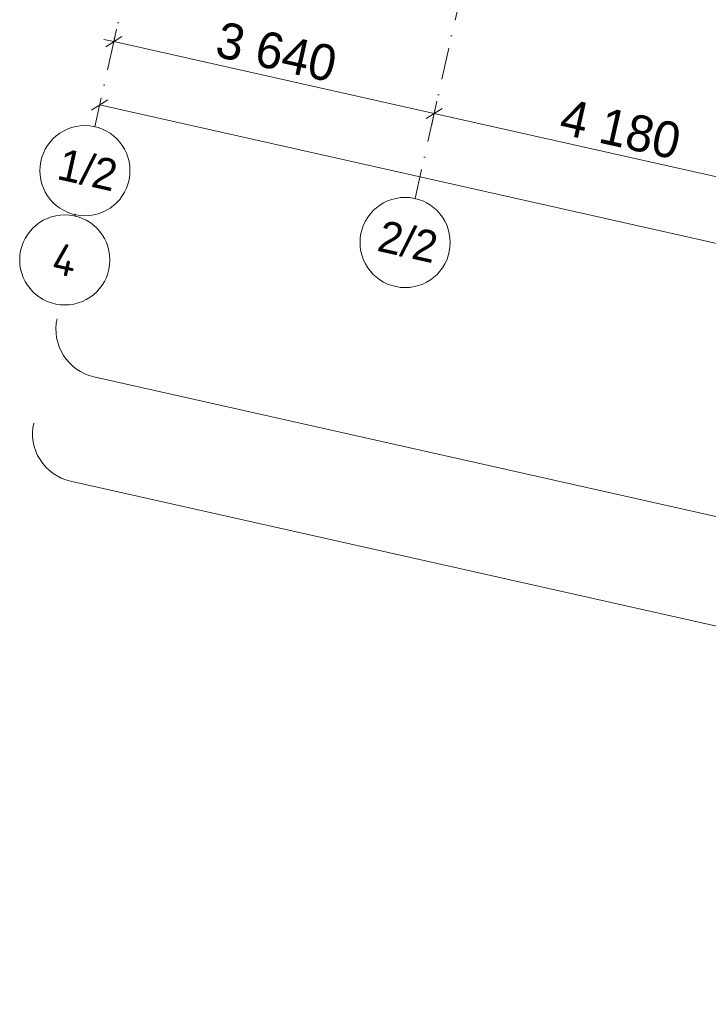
# Model space of a CAD drawing. Header units: millimetres. Extents: x -7218036 to -6972305, y 6116614 to 6334349.
# Tile 2 of 184: x -7188145 to -7180509, y 6120550 to 6131473. Entities that reach past the tile are written whole.
import ezdxf
from ezdxf.enums import TextEntityAlignment as Align

# ---------------------------------------------------------------- set-up
doc = ezdxf.new("R2010")
doc.units = ezdxf.units.MM
doc.header["$MEASUREMENT"] = 0
doc.linetypes.add('Штрихпунктирная', pattern=[670.277762, 352.777767, -176.388884, 0, -141.111112])
for name, color, linetype, lineweight in [('0_Ном._пера__120', 7, 'Continuous', 0), ('АР-Чертеж-Оси габаритные.АР_Ном._пера__120', 7, 'Continuous', 0), ('АР-Чертеж-Оси_Осевые размеры.АР_Ном._пера__1', 7, 'Continuous', 0), ('АР-Чертеж-Оси_Осевые размеры.АР_Ном._пера__120', 7, 'Continuous', 0)]:
    doc.layers.add(name, color=color, linetype=linetype, lineweight=lineweight)
doc.layers.add('АР-Чертеж-Оси габаритные.АР', color=7, linetype='Continuous')
doc.layers.add('АР-Чертеж-Оси_Осевые размеры.АР', color=7, linetype='Continuous')
doc.styles.add('РЎР“Р•РќР•Р\xa0Р\x98Р\xa0_РЎРўР\x98Р›Р¬_3', font='GOTHIC.TTF')
doc.styles.add('РЎР“Р•РќР•Р\xa0Р\x98Р\xa0_РЎРўР\x98Р›Р¬_7', font='isocpeur.ttf')
doc.dimstyles.new('СГЕНЕРИР_СТИЛЬ__4', dxfattribs={"dimtxt": 400, "dimasz": 142.5, "dimexe": 0.18, "dimexo": 0.0625, "dimgap": 0, "dimtad": 1, "dimdec": 0, "dimzin": 0, "dimdsep": 46, "dimtxsty": 'РЎР“Р•РќР•Р\xa0Р\x98Р\xa0_РЎРўР\x98Р›Р¬_3', "dimblk": 'ARROWHEAD_6', "dimblk1": 'ARROWHEAD_6', "dimblk2": 'ARROWHEAD_6', "dimcen": 0.09, "dimse1": 1, "dimse2": 1, "dimclrd": 7, "dimclre": 7, "dimclrt": 7, "dimazin": 0, "dimtfac": 1, "dimtdec": 4, "dimtmove": 0, "dimatfit": 3, "dimfxl": 1, "dimtolj": 1, "dimtzin": 0, "dimarcsym": 0})
doc.dimstyles.new('СГЕНЕРИР_СТИЛЬ__5', dxfattribs={"dimtxt": 400, "dimasz": 142.5, "dimexe": 0.18, "dimexo": 0.0625, "dimgap": 0, "dimtad": 1, "dimdec": 0, "dimzin": 0, "dimdsep": 46, "dimtxsty": 'РЎР“Р•РќР•Р\xa0Р\x98Р\xa0_РЎРўР\x98Р›Р¬_3', "dimblk": 'ARROWHEAD_6', "dimblk1": 'ARROWHEAD_6', "dimblk2": 'ARROWHEAD_6', "dimcen": 0.09, "dimse1": 1, "dimse2": 1, "dimclrd": 7, "dimclre": 7, "dimclrt": 7, "dimazin": 0, "dimtfac": 1, "dimtdec": 4, "dimtmove": 2, "dimatfit": 3, "dimfxl": 1, "dimtolj": 1, "dimtzin": 0, "dimarcsym": 0})

# ---------------------------------------------------------------- blocks, each defined once
blk = doc.blocks.new('Стандартный Маркер Сетки[147]_7', base_point=(-7182312, 6152552))
at = {"layer": 'АР-Чертеж-Оси_Осевые размеры.АР_Ном._пера__120', "color": 7, "linetype": 'Штрихпунктирная', "lineweight": 0}
for p, q in [((-7182531, 6151576), (-7187094, 6131262)), ((-7187094, 6131262), (-7187313, 6130286))]:
    blk.add_line(p, q, dxfattribs=at)
at = {"layer": 'АР-Чертеж-Оси_Осевые размеры.АР_Ном._пера__120', "color": 7, "linetype": 'Continuous', "lineweight": 0}
blk.add_circle((-7187422, 6129798), 500, dxfattribs=at)
at = {"layer": 'АР-Чертеж-Оси_Осевые размеры.АР_Ном._пера__120', "color": 7, "linetype": 'Штрихпунктирная', "lineweight": 0}
blk.add_point((-7187094, 6131262), dxfattribs=at)
blk.add_point((-7187094, 6131262), dxfattribs=at)
at = {"layer": 'АР-Чертеж-Оси_Осевые размеры.АР_Ном._пера__120', "color": 7, "lineweight": 0, "style": 'РЎР“Р•РќР•Р\xa0Р\x98Р\xa0_РЎРўР\x98Р›Р¬_3'}
blk.add_attdef('AC_MarkerText_1', text='', height=350, rotation=347.3417, dxfattribs=at).set_placement((-7187353, 6129979), align=Align.TOP_CENTER)
blk = doc.blocks.new('Стандартный Маркер Сетки[152]_7', base_point=(-7187530, 6129321))
at = {"layer": 'АР-Чертеж-Оси габаритные.АР_Ном._пера__120', "color": 7, "linetype": 'Штрихпунктирная', "lineweight": 0}
for q in [(-7187535, 6129296), (-7187530, 6129321), (-7187533, 6129308)]:
    blk.add_line((-7187533, 6129308), q, dxfattribs=at)
at = {"layer": 'АР-Чертеж-Оси габаритные.АР_Ном._пера__120', "color": 7, "linetype": 'Continuous', "lineweight": 0}
blk.add_circle((-7187645, 6128808), 500, dxfattribs=at)
at = {"layer": 'АР-Чертеж-Оси габаритные.АР_Ном._пера__120', "color": 7, "linetype": 'Штрихпунктирная', "lineweight": 0}
blk.add_point((-7187533, 6129308), dxfattribs=at)
blk.add_point((-7187533, 6129308), dxfattribs=at)
at = {"layer": 'АР-Чертеж-Оси габаритные.АР_Ном._пера__120', "color": 7, "lineweight": 0, "style": 'РЎР“Р•РќР•Р\xa0Р\x98Р\xa0_РЎРўР\x98Р›Р¬_7'}
blk.add_attdef('AC_MarkerText_1', text='', height=350, rotation=347.3417, dxfattribs=at).set_placement((-7187607, 6128979), align=Align.TOP_CENTER)
blk = doc.blocks.new('Стандартный Маркер Сетки[155]_7', base_point=(-7178761, 6151754))
at = {"layer": 'АР-Чертеж-Оси_Осевые размеры.АР_Ном._пера__120', "color": 7, "linetype": 'Штрихпунктирная', "lineweight": 0}
for p, q in [((-7178980, 6150779), (-7183542, 6130464)), ((-7183542, 6130464), (-7183761, 6129489))]:
    blk.add_line(p, q, dxfattribs=at)
at = {"layer": 'АР-Чертеж-Оси_Осевые размеры.АР_Ном._пера__120', "color": 7, "linetype": 'Continuous', "lineweight": 0}
blk.add_circle((-7183871, 6129001), 500, dxfattribs=at)
at = {"layer": 'АР-Чертеж-Оси_Осевые размеры.АР_Ном._пера__120', "color": 7, "linetype": 'Штрихпунктирная', "lineweight": 0}
blk.add_point((-7183542, 6130464), dxfattribs=at)
blk.add_point((-7183542, 6130464), dxfattribs=at)
at = {"layer": 'АР-Чертеж-Оси_Осевые размеры.АР_Ном._пера__120', "color": 7, "lineweight": 0, "style": 'РЎР“Р•РќР•Р\xa0Р\x98Р\xa0_РЎРўР\x98Р›Р¬_3'}
blk.add_attdef('AC_MarkerText_1', text='', height=350, rotation=347.3417, dxfattribs=at).set_placement((-7183801, 6129182), align=Align.TOP_CENTER)
blk = doc.blocks.new('Стандартный Маркер Сетки[172]_7', base_point=(-7182312, 6152552))
at = {"layer": 'АР-Чертеж-Оси_Осевые размеры.АР_Ном._пера__120', "color": 7, "linetype": 'Штрихпунктирная', "lineweight": 0}
for p, q in [((-7182531, 6151576), (-7187094, 6131262)), ((-7187094, 6131262), (-7187313, 6130286))]:
    blk.add_line(p, q, dxfattribs=at)
at = {"layer": 'АР-Чертеж-Оси_Осевые размеры.АР_Ном._пера__120', "color": 7, "linetype": 'Continuous', "lineweight": 0}
blk.add_circle((-7187422, 6129798), 500, dxfattribs=at)
at = {"layer": 'АР-Чертеж-Оси_Осевые размеры.АР_Ном._пера__120', "color": 7, "linetype": 'Штрихпунктирная', "lineweight": 0}
blk.add_point((-7187094, 6131262), dxfattribs=at)
blk.add_point((-7187094, 6131262), dxfattribs=at)
at = {"layer": 'АР-Чертеж-Оси_Осевые размеры.АР_Ном._пера__120', "color": 7, "lineweight": 0, "style": 'РЎР“Р•РќР•Р\xa0Р\x98Р\xa0_РЎРўР\x98Р›Р¬_3'}
blk.add_attdef('AC_MarkerText_1', text='', height=350, rotation=347.3417, dxfattribs=at).set_placement((-7187353, 6129979), align=Align.TOP_CENTER)
blk = doc.blocks.new('Стандартный Маркер Сетки[173]_7', base_point=(-7182312, 6152552))
at = {"layer": 'АР-Чертеж-Оси_Осевые размеры.АР_Ном._пера__120', "color": 7, "linetype": 'Штрихпунктирная', "lineweight": 0}
for p, q in [((-7182531, 6151576), (-7187094, 6131262)), ((-7187094, 6131262), (-7187313, 6130286))]:
    blk.add_line(p, q, dxfattribs=at)
at = {"layer": 'АР-Чертеж-Оси_Осевые размеры.АР_Ном._пера__120', "color": 7, "linetype": 'Continuous', "lineweight": 0}
blk.add_circle((-7187422, 6129798), 500, dxfattribs=at)
at = {"layer": 'АР-Чертеж-Оси_Осевые размеры.АР_Ном._пера__120', "color": 7, "linetype": 'Штрихпунктирная', "lineweight": 0}
blk.add_point((-7187094, 6131262), dxfattribs=at)
blk.add_point((-7187094, 6131262), dxfattribs=at)
at = {"layer": 'АР-Чертеж-Оси_Осевые размеры.АР_Ном._пера__120', "color": 7, "lineweight": 0, "style": 'РЎР“Р•РќР•Р\xa0Р\x98Р\xa0_РЎРўР\x98Р›Р¬_3'}
blk.add_attdef('AC_MarkerText_1', text='', height=350, rotation=347.3417, dxfattribs=at).set_placement((-7187353, 6129979), align=Align.TOP_CENTER)
blk = doc.blocks.new('Стандартный Маркер Сетки[174]_7', base_point=(-7182312, 6152552))
at = {"layer": 'АР-Чертеж-Оси_Осевые размеры.АР_Ном._пера__120', "color": 7, "linetype": 'Штрихпунктирная', "lineweight": 0}
for p, q in [((-7182531, 6151576), (-7187094, 6131262)), ((-7187094, 6131262), (-7187313, 6130286))]:
    blk.add_line(p, q, dxfattribs=at)
at = {"layer": 'АР-Чертеж-Оси_Осевые размеры.АР_Ном._пера__120', "color": 7, "linetype": 'Continuous', "lineweight": 0}
blk.add_circle((-7187422, 6129798), 500, dxfattribs=at)
at = {"layer": 'АР-Чертеж-Оси_Осевые размеры.АР_Ном._пера__120', "color": 7, "linetype": 'Штрихпунктирная', "lineweight": 0}
blk.add_point((-7187094, 6131262), dxfattribs=at)
blk.add_point((-7187094, 6131262), dxfattribs=at)
at = {"layer": 'АР-Чертеж-Оси_Осевые размеры.АР_Ном._пера__120', "color": 7, "lineweight": 0, "style": 'РЎР“Р•РќР•Р\xa0Р\x98Р\xa0_РЎРўР\x98Р›Р¬_3'}
blk.add_attdef('AC_MarkerText_1', text='', height=350, rotation=347.3417, dxfattribs=at).set_placement((-7187353, 6129979), align=Align.TOP_CENTER)
blk = doc.blocks.new('Стандартный Маркер Сетки[179]_7', base_point=(-7182312, 6152552))
at = {"layer": 'АР-Чертеж-Оси_Осевые размеры.АР_Ном._пера__120', "color": 7, "linetype": 'Штрихпунктирная', "lineweight": 0}
for p, q in [((-7182531, 6151576), (-7187094, 6131262)), ((-7187094, 6131262), (-7187313, 6130286))]:
    blk.add_line(p, q, dxfattribs=at)
at = {"layer": 'АР-Чертеж-Оси_Осевые размеры.АР_Ном._пера__120', "color": 7, "linetype": 'Continuous', "lineweight": 0}
blk.add_circle((-7187422, 6129798), 500, dxfattribs=at)
at = {"layer": 'АР-Чертеж-Оси_Осевые размеры.АР_Ном._пера__120', "color": 7, "linetype": 'Штрихпунктирная', "lineweight": 0}
blk.add_point((-7187094, 6131262), dxfattribs=at)
blk.add_point((-7187094, 6131262), dxfattribs=at)
at = {"layer": 'АР-Чертеж-Оси_Осевые размеры.АР_Ном._пера__120', "color": 7, "lineweight": 0, "style": 'РЎР“Р•РќР•Р\xa0Р\x98Р\xa0_РЎРўР\x98Р›Р¬_3'}
blk.add_attdef('AC_MarkerText_1', text='', height=350, rotation=347.3417, dxfattribs=at).set_placement((-7187353, 6129979), align=Align.TOP_CENTER)
blk = doc.blocks.new('Стандартный Маркер Сетки[184]_7', base_point=(-7187530, 6129321))
at = {"layer": 'АР-Чертеж-Оси габаритные.АР_Ном._пера__120', "color": 7, "linetype": 'Штрихпунктирная', "lineweight": 0}
for q in [(-7187535, 6129296), (-7187530, 6129321), (-7187533, 6129308)]:
    blk.add_line((-7187533, 6129308), q, dxfattribs=at)
at = {"layer": 'АР-Чертеж-Оси габаритные.АР_Ном._пера__120', "color": 7, "linetype": 'Continuous', "lineweight": 0}
blk.add_circle((-7187645, 6128808), 500, dxfattribs=at)
at = {"layer": 'АР-Чертеж-Оси габаритные.АР_Ном._пера__120', "color": 7, "linetype": 'Штрихпунктирная', "lineweight": 0}
blk.add_point((-7187533, 6129308), dxfattribs=at)
blk.add_point((-7187533, 6129308), dxfattribs=at)
at = {"layer": 'АР-Чертеж-Оси габаритные.АР_Ном._пера__120', "color": 7, "lineweight": 0, "style": 'РЎР“Р•РќР•Р\xa0Р\x98Р\xa0_РЎРўР\x98Р›Р¬_7'}
blk.add_attdef('AC_MarkerText_1', text='', height=350, rotation=347.3417, dxfattribs=at).set_placement((-7187607, 6128979), align=Align.TOP_CENTER)
blk = doc.blocks.new('Стандартный Маркер Сетки[187]_7', base_point=(-7178761, 6151754))
at = {"layer": 'АР-Чертеж-Оси_Осевые размеры.АР_Ном._пера__120', "color": 7, "linetype": 'Штрихпунктирная', "lineweight": 0}
for p, q in [((-7178980, 6150779), (-7183542, 6130464)), ((-7183542, 6130464), (-7183761, 6129489))]:
    blk.add_line(p, q, dxfattribs=at)
at = {"layer": 'АР-Чертеж-Оси_Осевые размеры.АР_Ном._пера__120', "color": 7, "linetype": 'Continuous', "lineweight": 0}
blk.add_circle((-7183871, 6129001), 500, dxfattribs=at)
at = {"layer": 'АР-Чертеж-Оси_Осевые размеры.АР_Ном._пера__120', "color": 7, "linetype": 'Штрихпунктирная', "lineweight": 0}
blk.add_point((-7183542, 6130464), dxfattribs=at)
blk.add_point((-7183542, 6130464), dxfattribs=at)
at = {"layer": 'АР-Чертеж-Оси_Осевые размеры.АР_Ном._пера__120', "color": 7, "lineweight": 0, "style": 'РЎР“Р•РќР•Р\xa0Р\x98Р\xa0_РЎРўР\x98Р›Р¬_3'}
blk.add_attdef('AC_MarkerText_1', text='', height=350, rotation=347.3417, dxfattribs=at).set_placement((-7183801, 6129182), align=Align.TOP_CENTER)
blk = doc.blocks.new('Стандартный Маркер Сетки[189]_7', base_point=(-7182312, 6152552))
at = {"layer": 'АР-Чертеж-Оси_Осевые размеры.АР_Ном._пера__120', "color": 7, "linetype": 'Штрихпунктирная', "lineweight": 0}
for p, q in [((-7182531, 6151576), (-7187094, 6131262)), ((-7187094, 6131262), (-7187313, 6130286))]:
    blk.add_line(p, q, dxfattribs=at)
at = {"layer": 'АР-Чертеж-Оси_Осевые размеры.АР_Ном._пера__120', "color": 7, "linetype": 'Continuous', "lineweight": 0}
blk.add_circle((-7187422, 6129798), 500, dxfattribs=at)
at = {"layer": 'АР-Чертеж-Оси_Осевые размеры.АР_Ном._пера__120', "color": 7, "linetype": 'Штрихпунктирная', "lineweight": 0}
blk.add_point((-7187094, 6131262), dxfattribs=at)
blk.add_point((-7187094, 6131262), dxfattribs=at)
at = {"layer": 'АР-Чертеж-Оси_Осевые размеры.АР_Ном._пера__120', "color": 7, "lineweight": 0, "style": 'РЎР“Р•РќР•Р\xa0Р\x98Р\xa0_РЎРўР\x98Р›Р¬_3'}
blk.add_attdef('AC_MarkerText_1', text='', height=350, rotation=347.3417, dxfattribs=at).set_placement((-7187353, 6129979), align=Align.TOP_CENTER)
blk = doc.blocks.new('Стандартный Маркер Сетки[190]_7', base_point=(-7182312, 6152552))
at = {"layer": 'АР-Чертеж-Оси_Осевые размеры.АР_Ном._пера__120', "color": 7, "linetype": 'Штрихпунктирная', "lineweight": 0}
for p, q in [((-7182531, 6151576), (-7187094, 6131262)), ((-7187094, 6131262), (-7187313, 6130286))]:
    blk.add_line(p, q, dxfattribs=at)
at = {"layer": 'АР-Чертеж-Оси_Осевые размеры.АР_Ном._пера__120', "color": 7, "linetype": 'Continuous', "lineweight": 0}
blk.add_circle((-7187422, 6129798), 500, dxfattribs=at)
at = {"layer": 'АР-Чертеж-Оси_Осевые размеры.АР_Ном._пера__120', "color": 7, "linetype": 'Штрихпунктирная', "lineweight": 0}
blk.add_point((-7187094, 6131262), dxfattribs=at)
blk.add_point((-7187094, 6131262), dxfattribs=at)
at = {"layer": 'АР-Чертеж-Оси_Осевые размеры.АР_Ном._пера__120', "color": 7, "lineweight": 0, "style": 'РЎР“Р•РќР•Р\xa0Р\x98Р\xa0_РЎРўР\x98Р›Р¬_3'}
blk.add_attdef('AC_MarkerText_1', text='', height=350, rotation=347.3417, dxfattribs=at).set_placement((-7187353, 6129979), align=Align.TOP_CENTER)
blk = doc.blocks.new('Стандартный Маркер Сетки[191]_7', base_point=(-7182312, 6152552))
at = {"layer": 'АР-Чертеж-Оси_Осевые размеры.АР_Ном._пера__120', "color": 7, "linetype": 'Штрихпунктирная', "lineweight": 0}
for p, q in [((-7182531, 6151576), (-7187094, 6131262)), ((-7187094, 6131262), (-7187313, 6130286))]:
    blk.add_line(p, q, dxfattribs=at)
at = {"layer": 'АР-Чертеж-Оси_Осевые размеры.АР_Ном._пера__120', "color": 7, "linetype": 'Continuous', "lineweight": 0}
blk.add_circle((-7187422, 6129798), 500, dxfattribs=at)
at = {"layer": 'АР-Чертеж-Оси_Осевые размеры.АР_Ном._пера__120', "color": 7, "linetype": 'Штрихпунктирная', "lineweight": 0}
blk.add_point((-7187094, 6131262), dxfattribs=at)
blk.add_point((-7187094, 6131262), dxfattribs=at)
at = {"layer": 'АР-Чертеж-Оси_Осевые размеры.АР_Ном._пера__120', "color": 7, "lineweight": 0, "style": 'РЎР“Р•РќР•Р\xa0Р\x98Р\xa0_РЎРўР\x98Р›Р¬_3'}
blk.add_attdef('AC_MarkerText_1', text='', height=350, rotation=347.3417, dxfattribs=at).set_placement((-7187353, 6129979), align=Align.TOP_CENTER)
blk = doc.blocks.new('*D925', base_point=(-6566190, 6562678))
at = {"layer": 'АР-Чертеж-Оси_Осевые размеры.АР_Ном._пера__1', "color": 7, "linetype": 'Continuous', "lineweight": 0, "transparency": 16777216}
for p, q in [((-7187132, 6131093), (-7187070, 6131368)), ((-7187211, 6131255), (-7187101, 6131230)), ((-7187011, 6131287), (-7187190, 6131174)), ((-7187101, 6131230), (-7183549, 6130433)), ((-7183580, 6130295), (-7183519, 6130570)), ((-7183460, 6130489), (-7183639, 6130376))]:
    blk.add_line(p, q, dxfattribs=at)
at = {"layer": 'АР-Чертеж-Оси_Осевые размеры.АР_Ном._пера__1', "color": 7, "lineweight": 0, "transparency": 16777216, "insert": (-7185995, 6131064), "char_height": 400, "attachment_point": 7, "rotation": 347.3417, "style": 'РЎР“Р•РќР•Р\xa0Р\x98Р\xa0_РЎРўР\x98Р›Р¬_3'}
blk.add_mtext('\\A1;{\\pql;\\fCentury Gothic|b0|i0|c204|p0;\\W1.000000;3\xa0640}', dxfattribs=at)
blk = doc.blocks.new('ARROWHEAD_6')
at = {"color": 0, "linetype": 'Continuous', "lineweight": 0}
for p, q in [((0, 0), (-1, 0)), ((-0.5, -0.5), (0.5, 0.5))]:
    blk.add_line(p, q, dxfattribs=at)
blk = doc.blocks.new('*D926', base_point=(-6566190, 6562678))
at = {"layer": 'АР-Чертеж-Оси_Осевые размеры.АР_Ном._пера__1', "color": 7, "linetype": 'Continuous', "lineweight": 0, "transparency": 16777216}
for p, q in [((-7187101, 6131230), (-7183549, 6130433)), ((-7183580, 6130295), (-7183519, 6130570)), ((-7183460, 6130489), (-7183639, 6130376)), ((-7183549, 6130433), (-7179471, 6129517)), ((-7179381, 6129573), (-7179561, 6129460)), ((-7179502, 6129379), (-7179440, 6129654)), ((-7179471, 6129517), (-7176202, 6128783))]:
    blk.add_line(p, q, dxfattribs=at)
at = {"layer": 'АР-Чертеж-Оси_Осевые размеры.АР_Ном._пера__1', "color": 7, "lineweight": 0, "transparency": 16777216, "insert": (-7182180, 6130207), "char_height": 400, "attachment_point": 7, "rotation": 347.3417, "style": 'РЎР“Р•РќР•Р\xa0Р\x98Р\xa0_РЎРўР\x98Р›Р¬_3'}
blk.add_mtext('\\A1;{\\pql;\\fCentury Gothic|b0|i0|c204|p0;\\W1.000000;4\xa0180}', dxfattribs=at)
blk = doc.blocks.new('*D1179', base_point=(-6566190, 6562678))
at = {"layer": 'АР-Чертеж-Оси_Осевые размеры.АР_Ном._пера__1', "color": 7, "linetype": 'Continuous', "lineweight": 0, "transparency": 16777216}
for p, q in [((-7187169, 6130584), (-7187348, 6130470)), ((-7187259, 6130527), (-7165628, 6125669)), ((-7165538, 6125726), (-7165717, 6125612)), ((-7165658, 6125532), (-7165597, 6125806)), ((-7165628, 6125669), (-7142835, 6120550))]:
    blk.add_line(p, q, dxfattribs=at)
at = {"layer": 'АР-Чертеж-Оси_Осевые размеры.АР_Ном._пера__1', "color": 7, "lineweight": 0, "transparency": 16777216, "insert": (-7175070, 6127871), "char_height": 400, "attachment_point": 7, "rotation": 347.3417, "style": 'РЎР“Р•РќР•Р\xa0Р\x98Р\xa0_РЎРўР\x98Р›Р¬_3'}
blk.add_mtext('\\A1;{\\pql;\\fCentury Gothic|b0|i0|c204|p0;\\W1.000000;22\xa0170}', dxfattribs=at)

msp = doc.modelspace()

# ---------------------------------------------------------------- linework, layer by layer
at = {"layer": '0_Ном._пера__120', "color": 7, "linetype": 'Continuous', "lineweight": 0}
msp.add_lwpolyline([(-7187730, 6128155.1, 0.4142136), (-7187323, 6127512.2), (-7176902.4, 6125171.8, -0.1418046), (-7176640.2, 6125027.7), (-7176458.6, 6124846.4)], format="xyb", dxfattribs=at)
at = {"layer": 'АР-Чертеж-Оси_Осевые размеры.АР_Ном._пера__120', "color": 7, "linetype": 'Continuous', "lineweight": 0}
msp.add_lwpolyline([(-7187989.9, 6126998, 0.4142136), (-7187582.8, 6126355.1), (-7167027.2, 6121738.5, -0.1418046), (-7166765, 6121594.3), (-7166583.4, 6121413.1)], format="xyb", dxfattribs=at)

# ---------------------------------------------------------------- block references
at = {"layer": 'АР-Чертеж-Оси габаритные.АР', "color": 8, "linetype": 'Continuous', "lineweight": 15}
for name in ['Стандартный Маркер Сетки[152]_7', 'Стандартный Маркер Сетки[184]_7']:
    msp.add_blockref(name, (-7187529.7, 6129321), dxfattribs=at).add_auto_attribs({'AC_MarkerText_1': '4'})
at = {"layer": 'АР-Чертеж-Оси_Осевые размеры.АР', "color": 8, "linetype": 'Continuous', "lineweight": 15}
for name, p, values in [('Стандартный Маркер Сетки[147]_7', (-7182312.1, 6152552), {'AC_MarkerText_1': '1/2'}), ('Стандартный Маркер Сетки[172]_7', (-7182312.1, 6152552), {'AC_MarkerText_1': '1/2'}), ('Стандартный Маркер Сетки[173]_7', (-7182312.1, 6152552), {'AC_MarkerText_1': '1/2'}), ('Стандартный Маркер Сетки[174]_7', (-7182312.1, 6152552), {'AC_MarkerText_1': '1/2'}), ('Стандартный Маркер Сетки[179]_7', (-7182312.1, 6152552), {'AC_MarkerText_1': '1/2'}), ('Стандартный Маркер Сетки[189]_7', (-7182312.1, 6152552), {'AC_MarkerText_1': '1/2'}), ('Стандартный Маркер Сетки[190]_7', (-7182312.1, 6152552), {'AC_MarkerText_1': '1/2'}), ('Стандартный Маркер Сетки[191]_7', (-7182312.1, 6152552), {'AC_MarkerText_1': '1/2'}), ('Стандартный Маркер Сетки[155]_7', (-7178760.6, 6151754.4), {'AC_MarkerText_1': '2/2'}), ('Стандартный Маркер Сетки[187]_7', (-7178760.6, 6151754.4), {'AC_MarkerText_1': '2/2'})]:
    msp.add_blockref(name, p, dxfattribs=at).add_auto_attribs(values)

# ---------------------------------------------------------------- dimensions: what is measured, and where the dimension line sits
at = {"layer": 'АР-Чертеж-Оси_Осевые размеры.АР', "color": 7, "linetype": 'Continuous', "lineweight": 0}
for base, p1, p2, dimstyle, picture, middle in [((-7183549.3, 6130432.7), (-7186781.3, 6132653.3), (-7183761.4, 6129488.6), 'СГЕНЕРИР_СТИЛЬ__4', '*D925', (-7185282, 6131108.8)), ((-7179470.9, 6129516.7), (-7183761.4, 6129488.6), (-7179683, 6128572.6), 'СГЕНЕРИР_СТИЛЬ__4', '*D926', (-7181467.1, 6130252)), ((-7165627.6, 6125668.8), (-7187532.5, 6129308.4), (-7165677.8, 6125445.2), 'СГЕНЕРИР_СТИЛЬ__5', '*D1179', (-7174207.8, 6127882.8))]:
    dim = msp.add_linear_dim(base=base, p1=p1, p2=p2, angle=347.34172, dimstyle=dimstyle, dxfattribs=at)
    dim.commit()
    dim.dimension.update_dxf_attribs({"geometry": picture, "text_midpoint": middle, "dimtype": 160, "text_rotation": 347.34172})

doc.saveas('drawing.dxf')
